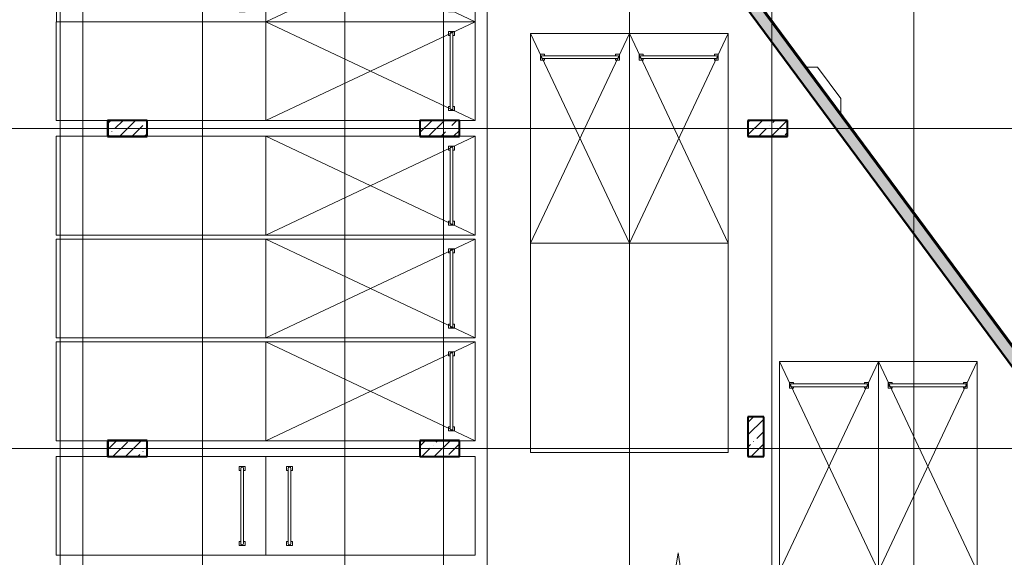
# Model space of a CAD drawing. Header units: millimetres. Extents: x 2069 to 83669, y 801 to 118701.
# Tile 105 of 145: x 23630 to 48542, y 75804 to 89404. Entities that reach past the tile are written whole.
import ezdxf

# ---------------------------------------------------------------- set-up
doc = ezdxf.new("R2010")
doc.units = ezdxf.units.MM
doc.linetypes.add('ADSK_Линия сетки', pattern=[25, 20, -2.5, 0, -2.5])
for name, color, linetype, lineweight in [('Несущие колонны', 7, 'Continuous', 18), ('Оси', 7, 'Continuous', 9), ('Парковка', 7, 'Continuous', 18), ('Стены разрез', 7, 'Continuous', 40), ('Стены штриховка', 7, 'Continuous', 40), ('Фундамент несущей конструкции', 7, 'Continuous', 18)]:
    doc.layers.add(name, color=color, linetype=linetype, lineweight=lineweight)

# ---------------------------------------------------------------- blocks, each defined once
blk = doc.blocks.new('199_Парковочные места 3 класса и МГН - Средний класс-V4-Оборудование_B2_-11_400__На лист секция 6_-11_400')
at = {"layer": 'Парковка', "color": 253, "true_color": 0xaaaaaa}
for p, q in [((2500, 5300), (0, 5300)), ((0, 5300), (0, 2300)), ((2500, 0), (2500, 5300)), ((250, 4775), (350, 4775)), ((250, 4625), (250, 4775)), ((300, 4735), (2200, 4735)), ((350, 4735), (350, 4775)), ((2150, 4735), (2150, 4775)), ((2150, 4775), (2250, 4775)), ((2250, 4625), (2250, 4775)), ((250, 4625), (350, 4625)), ((300, 4665), (2200, 4665)), ((350, 4625), (350, 4665)), ((2150, 4625), (2150, 4665)), ((2150, 4625), (2250, 4625)), ((0, 1300), (0, 0)), ((0, 0), (2500, 0))]:
    blk.add_line(p, q, dxfattribs=at)
for centre, start, end in [((300, 4700), 90, 270), ((2200, 4700), 270, 90)]:
    blk.add_arc(centre, 35, start, end, dxfattribs=at)
blk = doc.blocks.new('199_Парковочные места 3 класса и МГН - Средний класс-5604843-Оборудование_B2_-11_400__На лист секция 6_-11_400')
at = {"layer": 'Парковка', "color": 253, "true_color": 0xaaaaaa}
for p, q in [((2500, 5300), (0, 5300)), ((0, 5300), (0, 0)), ((2500, 2300), (2500, 5300)), ((2500, 0), (2500, 1300)), ((0, 0), (2500, 0))]:
    blk.add_line(p, q, dxfattribs=at)
blk = doc.blocks.new('199_Парковочные места 3 класса и МГН - Средний класс-V5-Оборудование_B2_-11_400__На лист секция 6_-11_400')
at = {"layer": 'Парковка', "color": 253, "true_color": 0xaaaaaa}
for p, q in [((2500, 5300), (0, 5300)), ((0, 5300), (0, 0)), ((2500, 0), (2500, 5300)), ((0, 0), (2500, 0))]:
    blk.add_line(p, q, dxfattribs=at)
blk = doc.blocks.new('199_Парковочные места 3 класса и МГН - Средний класс-V6-Оборудование_B2_-11_400__На лист секция 6_-11_400')
at = {"layer": 'Парковка', "color": 253, "true_color": 0xaaaaaa}
for p, q in [((2500, 5300), (0, 5300)), ((0, 5300), (0, 2300)), ((2500, 0), (2500, 5300)), ((0, 1300), (0, 0)), ((0, 0), (2500, 0))]:
    blk.add_line(p, q, dxfattribs=at)
blk = doc.blocks.new('199_Парковочные места 3 класса и МГН - Малый класс-V7-Оборудование_B2_-11_400__На лист секция 6_-11_400')
at = {"layer": 'Парковка', "color": 253, "true_color": 0xaaaaaa}
for p, q in [((2500, 5300), (0, 5300)), ((0, 5300), (0, 0)), ((2500, 0), (2500, 5300)), ((250, 4775), (350, 4775)), ((250, 4625), (250, 4775)), ((300, 4735), (2200, 4735)), ((350, 4735), (350, 4775)), ((2150, 4735), (2150, 4775)), ((2150, 4775), (2250, 4775)), ((2250, 4625), (2250, 4775)), ((250, 4625), (350, 4625)), ((300, 4665), (2200, 4665)), ((350, 4625), (350, 4665)), ((2150, 4625), (2150, 4665)), ((2150, 4625), (2250, 4625)), ((0, 0), (2500, 0))]:
    blk.add_line(p, q, dxfattribs=at)
for centre, start, end in [((300, 4700), 90, 270), ((2200, 4700), 270, 90)]:
    blk.add_arc(centre, 35, start, end, dxfattribs=at)
blk = doc.blocks.new('199_Парковочные места 3 класса и МГН - Средний класс-5604844-Оборудование_B2_-11_400__На лист секция 6_-11_400')
at = {"layer": 'Парковка', "color": 253, "true_color": 0xaaaaaa}
for p, q in [((0, 5300), (2500, 0)), ((0, 0), (2500, 5300)), ((2500, 5300), (0, 5300)), ((0, 5300), (0, 0)), ((2500, 4900), (2500, 5300)), ((250, 4775), (350, 4775)), ((250, 4625), (250, 4775)), ((300, 4735), (2200, 4735)), ((350, 4735), (350, 4775)), ((2150, 4735), (2150, 4775)), ((2150, 4775), (2250, 4775)), ((2250, 4625), (2250, 4775)), ((250, 4625), (350, 4625)), ((300, 4665), (2200, 4665)), ((350, 4625), (350, 4665)), ((2150, 4625), (2150, 4665)), ((2150, 4625), (2250, 4625)), ((2500, 0), (2500, 3900)), ((0, 0), (2500, 0))]:
    blk.add_line(p, q, dxfattribs=at)
for centre, start, end in [((300, 4700), 90, 270), ((2200, 4700), 270, 90)]:
    blk.add_arc(centre, 35, start, end, dxfattribs=at)
blk = doc.blocks.new('199_Парковочные места 3 класса и МГН - Средний класс-V11-Оборудование_B2_-11_400__На лист секция 6_-11_400')
at = {"layer": 'Парковка', "color": 253, "true_color": 0xaaaaaa}
for p, q in [((0, 5300), (2500, 0)), ((0, 0), (2500, 5300)), ((2500, 5300), (0, 5300)), ((0, 5300), (0, 0)), ((2500, 0), (2500, 5300)), ((250, 4775), (350, 4775)), ((250, 4625), (250, 4775)), ((300, 4735), (2200, 4735)), ((350, 4735), (350, 4775)), ((2150, 4735), (2150, 4775)), ((2150, 4775), (2250, 4775)), ((2250, 4625), (2250, 4775)), ((250, 4625), (350, 4625)), ((300, 4665), (2200, 4665)), ((350, 4625), (350, 4665)), ((2150, 4625), (2150, 4665)), ((2150, 4625), (2250, 4625)), ((0, 0), (2500, 0))]:
    blk.add_line(p, q, dxfattribs=at)
for centre, start, end in [((300, 4700), 90, 270), ((2200, 4700), 270, 90)]:
    blk.add_arc(centre, 35, start, end, dxfattribs=at)
blk = doc.blocks.new('199_Парковочные места 3 класса и МГН - Средний класс-V12-Оборудование_B2_-11_400__На лист секция 6_-11_400')
at = {"layer": 'Парковка', "color": 253, "true_color": 0xaaaaaa}
for p, q in [((0, 5300), (2500, 0)), ((0, 0), (2500, 5300)), ((2500, 5300), (0, 5300)), ((0, 5300), (0, 4900)), ((2500, 0), (2500, 5300)), ((250, 4775), (350, 4775)), ((250, 4625), (250, 4775)), ((300, 4735), (2200, 4735)), ((350, 4735), (350, 4775)), ((2150, 4735), (2150, 4775)), ((2150, 4775), (2250, 4775)), ((2250, 4625), (2250, 4775)), ((250, 4625), (350, 4625)), ((300, 4665), (2200, 4665)), ((350, 4625), (350, 4665)), ((2150, 4625), (2150, 4665)), ((2150, 4625), (2250, 4625)), ((0, 3900), (0, 0)), ((0, 0), (2500, 0))]:
    blk.add_line(p, q, dxfattribs=at)
for centre, start, end in [((300, 4700), 90, 270), ((2200, 4700), 270, 90)]:
    blk.add_arc(centre, 35, start, end, dxfattribs=at)
blk = doc.blocks.new('199_Парковочные места 3 класса и МГН - Малый класс-5604852-Оборудование_B2_-11_400__На лист секция 6_-11_400')
at = {"layer": 'Парковка', "color": 253, "true_color": 0xaaaaaa}
for p, q in [((0, 5300), (2500, 0)), ((0, 0), (2500, 5300)), ((2500, 5300), (0, 5300)), ((0, 5300), (0, 0)), ((2500, 0), (2500, 5300)), ((250, 4775), (350, 4775)), ((250, 4625), (250, 4775)), ((300, 4735), (2200, 4735)), ((350, 4735), (350, 4775)), ((2150, 4735), (2150, 4775)), ((2150, 4775), (2250, 4775)), ((2250, 4625), (2250, 4775)), ((250, 4625), (350, 4625)), ((300, 4665), (2200, 4665)), ((350, 4625), (350, 4665)), ((2150, 4625), (2150, 4665)), ((2150, 4625), (2250, 4625)), ((0, 0), (2500, 0))]:
    blk.add_line(p, q, dxfattribs=at)
for centre, start, end in [((300, 4700), 90, 270), ((2200, 4700), 270, 90)]:
    blk.add_arc(centre, 35, start, end, dxfattribs=at)
blk = doc.blocks.new('199_Парковочные места 3 класса и МГН - Средний класс-V14-Оборудование_B2_-11_400__На лист секция 6_-11_400')
at = {"layer": 'Парковка', "color": 253, "true_color": 0xaaaaaa}
for p, q in [((0, -400), (0, 0)), ((0, 0), (2500, 0)), ((2500, 0), (2500, -5300)), ((0, -5300), (0, -1400)), ((250, -4625), (250, -4775)), ((250, -4625), (350, -4625)), ((300, -4665), (2200, -4665)), ((350, -4625), (350, -4665)), ((2150, -4625), (2150, -4665)), ((2150, -4625), (2250, -4625)), ((2250, -4625), (2250, -4775)), ((250, -4775), (350, -4775)), ((300, -4735), (2200, -4735)), ((350, -4735), (350, -4775)), ((2150, -4735), (2150, -4775)), ((2150, -4775), (2250, -4775)), ((2500, -5300), (0, -5300))]:
    blk.add_line(p, q, dxfattribs=at)
for centre, start, end in [((300, -4700), 90, 270), ((2200, -4700), 270, 90)]:
    blk.add_arc(centre, 35, start, end, dxfattribs=at)
blk = doc.blocks.new('199_Парковочные места 3 класса и МГН - Средний класс-5604848-Оборудование_B2_-11_400__На лист секция 6_-11_400')
at = {"layer": 'Парковка', "color": 253, "true_color": 0xaaaaaa}
for p, q in [((0, -5300), (0, 0)), ((0, 0), (2500, 0)), ((2500, 0), (2500, -5300)), ((2500, -5300), (0, -5300))]:
    blk.add_line(p, q, dxfattribs=at)
blk = doc.blocks.new('199_Парковочные места 3 класса и МГН - Средний класс-5604847-Оборудование_B2_-11_400__На лист секция 6_-11_400')
at = {"layer": 'Парковка', "color": 253, "true_color": 0xaaaaaa}
for p, q in [((0, -5300), (2500, 0)), ((0, 0), (2500, -5300)), ((0, -5300), (0, 0)), ((0, 0), (2500, 0)), ((2500, 0), (2500, -5300)), ((250, -4625), (250, -4775)), ((250, -4625), (350, -4625)), ((300, -4665), (2200, -4665)), ((350, -4625), (350, -4665)), ((2150, -4625), (2150, -4665)), ((2150, -4625), (2250, -4625)), ((2250, -4625), (2250, -4775)), ((250, -4775), (350, -4775)), ((300, -4735), (2200, -4735)), ((350, -4735), (350, -4775)), ((2150, -4735), (2150, -4775)), ((2150, -4775), (2250, -4775)), ((2500, -5300), (0, -5300))]:
    blk.add_line(p, q, dxfattribs=at)
for centre, start, end in [((300, -4700), 90, 270), ((2200, -4700), 270, 90)]:
    blk.add_arc(centre, 35, start, end, dxfattribs=at)
blk = doc.blocks.new('199_Паркинг_Дорожная разметка - Стрелка_Прямое_Движение-4798525-Оборудование_B2_-11_400__На лист секция 6_-11_400')
at = {"layer": 'Парковка', "color": 253, "true_color": 0xaaaaaa}
for p, q in [((0, 2504), (-324, 450)), ((324, 450), (0, 2504)), ((-324, 450), (-75, 450)), ((-75, 450), (-75, -2500)), ((75, -2500), (75, 450)), ((75, 450), (324, 450)), ((-75, -2500), (75, -2500))]:
    blk.add_line(p, q, dxfattribs=at)
blk = doc.blocks.new('135_SLK_GD_AR_rvt-1-Оборудование_B2_-11_400__На лист секция 6_-11_400')
at = {"layer": 'Стены разрез', "color": 253, "true_color": 0xaaaaaa}
for p, q in [((-13021192, -9194465), (-12992713, -9232951)), ((-12992712, -9232950), (-13021190, -9194464)), ((-13032410, -9203998), (-13032412, -9203998)), ((-13032412, -9203998), (-13032412, -9204402)), ((-13031408, -9203998), (-13032410, -9203998)), ((-13031408, -9204000), (-13031408, -9203998)), ((-13031408, -9204402), (-13031408, -9204000)), ((-13024510, -9203998), (-13024512, -9203998)), ((-13024512, -9203998), (-13024512, -9204402)), ((-13023508, -9203998), (-13024510, -9203998)), ((-13023508, -9204000), (-13023508, -9203998)), ((-13023508, -9204402), (-13023508, -9204000)), ((-13015208, -9203998), (-13016212, -9203998)), ((-13016212, -9203998), (-13016212, -9204000)), ((-13016212, -9204000), (-13016212, -9204400)), ((-13015208, -9204000), (-13015208, -9203998)), ((-13015208, -9204402), (-13015208, -9204000)), ((-13032412, -9204402), (-13032410, -9204402)), ((-13032410, -9204402), (-13031410, -9204402)), ((-13031410, -9204402), (-13031408, -9204402)), ((-13024512, -9204402), (-13024510, -9204402)), ((-13024510, -9204402), (-13023510, -9204402)), ((-13023510, -9204402), (-13023508, -9204402)), ((-13016212, -9204400), (-13016212, -9204402)), ((-13016212, -9204402), (-13015210, -9204402)), ((-13015210, -9204402), (-13015208, -9204402)), ((-13016210, -9211498), (-13016212, -9211498)), ((-13016212, -9211498), (-13016212, -9212502)), ((-13015808, -9211498), (-13016210, -9211498)), ((-13015808, -9211500), (-13015808, -9211498)), ((-13015808, -9212502), (-13015808, -9211500)), ((-13032410, -9212098), (-13032412, -9212098)), ((-13032412, -9212098), (-13032412, -9212502)), ((-13031408, -9212098), (-13032410, -9212098)), ((-13031408, -9212100), (-13031408, -9212098)), ((-13031408, -9212502), (-13031408, -9212100)), ((-13024510, -9212098), (-13024512, -9212098)), ((-13024512, -9212098), (-13024512, -9212502)), ((-13023508, -9212098), (-13024510, -9212098)), ((-13023508, -9212100), (-13023508, -9212098)), ((-13023508, -9212502), (-13023508, -9212100)), ((-13032412, -9212502), (-13032410, -9212502)), ((-13032410, -9212502), (-13031410, -9212502)), ((-13031410, -9212502), (-13031408, -9212502)), ((-13024512, -9212502), (-13024510, -9212502)), ((-13024510, -9212502), (-13023510, -9212502)), ((-13023510, -9212502), (-13023508, -9212502)), ((-13016212, -9212502), (-13016210, -9212502)), ((-13016210, -9212502), (-13015810, -9212502)), ((-13015810, -9212502), (-13015808, -9212502))]:
    blk.add_line(p, q, dxfattribs=at)
at = {"layer": 'Парковка', "color": 253, "lineweight": 18, "true_color": 0xaaaaaa}
for name, p, rotation in [('199_Парковочные места 3 класса и МГН - Малый класс-V7-Оборудование_B2_-11_400__На лист секция 6_-11_400', (-13033708, -9199000), 270.0000000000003), ('199_Парковочные места 3 класса и МГН - Малый класс-5604852-Оборудование_B2_-11_400__На лист секция 6_-11_400', (-13028408, -9199000), 270.0000000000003), ('199_Парковочные места 3 класса и МГН - Средний класс-5604843-Оборудование_B2_-11_400__На лист секция 6_-11_400', (-13033710, -9201500), 270.0000000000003), ('199_Парковочные места 3 класса и МГН - Средний класс-5604844-Оборудование_B2_-11_400__На лист секция 6_-11_400', (-13028410, -9201500), 270.0000000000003), ('199_Парковочные места 3 класса и МГН - Средний класс-5604847-Оборудование_B2_-11_400__На лист секция 6_-11_400', (-13019210, -9207100), 180), ('199_Парковочные места 3 класса и МГН - Средний класс-5604847-Оборудование_B2_-11_400__На лист секция 6_-11_400', (-13016710, -9207100), 180), ('199_Парковочные места 3 класса и МГН - Средний класс-V6-Оборудование_B2_-11_400__На лист секция 6_-11_400', (-13033710, -9204400), 270.0000000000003), ('199_Парковочные места 3 класса и МГН - Средний класс-V12-Оборудование_B2_-11_400__На лист секция 6_-11_400', (-13028410, -9204400), 270.0000000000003), ('199_Парковочные места 3 класса и МГН - Средний класс-V5-Оборудование_B2_-11_400__На лист секция 6_-11_400', (-13033710, -9207000), 270.0000000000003), ('199_Парковочные места 3 класса и МГН - Средний класс-V11-Оборудование_B2_-11_400__На лист секция 6_-11_400', (-13028410, -9207000), 270.0000000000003), ('199_Парковочные места 3 класса и МГН - Средний класс-5604848-Оборудование_B2_-11_400__На лист секция 6_-11_400', (-13019210, -9212400), 180), ('199_Парковочные места 3 класса и МГН - Средний класс-5604848-Оборудование_B2_-11_400__На лист секция 6_-11_400', (-13016710, -9212400), 180), ('199_Парковочные места 3 класса и МГН - Средний класс-5604843-Оборудование_B2_-11_400__На лист секция 6_-11_400', (-13033710, -9209600), 270.0000000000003), ('199_Парковочные места 3 класса и МГН - Средний класс-5604844-Оборудование_B2_-11_400__На лист секция 6_-11_400', (-13028410, -9209600), 270.0000000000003), ('199_Парковочные места 3 класса и МГН - Средний класс-5604847-Оборудование_B2_-11_400__На лист секция 6_-11_400', (-13012910, -9215400), 180), ('199_Парковочные места 3 класса и МГН - Средний класс-5604847-Оборудование_B2_-11_400__На лист секция 6_-11_400', (-13010410, -9215400), 180), ('199_Парковочные места 3 класса и МГН - Средний класс-V4-Оборудование_B2_-11_400__На лист секция 6_-11_400', (-13033710, -9212500), 270.0000000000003), ('199_Парковочные места 3 класса и МГН - Средний класс-V14-Оборудование_B2_-11_400__На лист секция 6_-11_400', (-13023110, -9212500), 269.999999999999)]:
    blk.add_blockref(name, p, dxfattribs=dict(at, rotation=rotation))
blk.add_blockref('199_Паркинг_Дорожная разметка - Стрелка_Прямое_Движение-4798525-Оборудование_B2_-11_400__На лист секция 6_-11_400', (-13017977, -9217440), dxfattribs=at)
blk = doc.blocks.new('Бетон-Прямоугольная-Колонна - CLM_Подземные этажи_В40-400х1000-V65-Оборудование_B2_-11_400__На лист секция 6_-11_400')
at = {"layer": 'Несущие колонны', "lineweight": 9, "true_color": 0xaaaaaa}
h = blk.add_hatch(dxfattribs=at)
h.set_pattern_fill('FP_28', color=253, style=0, pattern_type=2)
h.set_pattern_definition([(135, (-9204200.3, 13015709.66), (-314.308964, -314.308964), []), (135, (-9204200.3, 13016023.97), (-314.308964, -314.308964), [555.625, -111.125, 3.353, -107.772])])
h.paths.add_polyline_path([(200, -500), (200, 500), (-200, 500), (-200, -500)])
at = {"layer": 'Несущие колонны', "color": 253, "lineweight": 40, "true_color": 0xaaaaaa}
for p, q in [((200, 500), (-200, 500)), ((-200, 500), (-200, -500)), ((200, -500), (200, 500)), ((-200, -500), (200, -500))]:
    blk.add_line(p, q, dxfattribs=at)
blk = doc.blocks.new('Бетон-Прямоугольная-Колонна - CLM_Подземные этажи_В40-400х1000-V77-Оборудование_B2_-11_400__На лист секция 6_-11_400')
at = {"layer": 'Несущие колонны', "lineweight": 9, "true_color": 0xaaaaaa}
h = blk.add_hatch(dxfattribs=at)
h.set_pattern_fill('FP_41', color=253, style=0, pattern_type=2)
h.set_pattern_definition([(315, (9212300.3, -13031909.66), (314.308964, 314.308964), []), (315, (9212300.3, -13032223.97), (314.308964, 314.308964), [555.625, -111.125, 3.353, -107.772])])
h.paths.add_polyline_path([(-200, 500), (-200, -500), (200, -500), (200, 500)])
at = {"layer": 'Несущие колонны', "color": 253, "lineweight": 40, "true_color": 0xaaaaaa}
for p, q in [((200, 500), (-200, 500)), ((-200, 500), (-200, -500)), ((200, -500), (200, 500)), ((-200, -500), (200, -500))]:
    blk.add_line(p, q, dxfattribs=at)
blk = doc.blocks.new('Бетон-Прямоугольная-Колонна - CLM_Подземные этажи_В40-400х1000-V78-Оборудование_B2_-11_400__На лист секция 6_-11_400')
at = {"layer": 'Несущие колонны', "lineweight": 9, "true_color": 0xaaaaaa}
h = blk.add_hatch(dxfattribs=at)
h.set_pattern_fill('FP_42', color=253, style=0, pattern_type=2)
h.set_pattern_definition([(315, (9212300.3, -13024009.66), (314.308964, 314.308964), []), (315, (9212300.3, -13024323.97), (314.308964, 314.308964), [555.625, -111.125, 3.353, -107.772])])
h.paths.add_polyline_path([(-200, 500), (-200, -500), (200, -500), (200, 500)])
at = {"layer": 'Несущие колонны', "color": 253, "lineweight": 40, "true_color": 0xaaaaaa}
for p, q in [((200, 500), (-200, 500)), ((-200, 500), (-200, -500)), ((200, -500), (200, 500)), ((-200, -500), (200, -500))]:
    blk.add_line(p, q, dxfattribs=at)
blk = doc.blocks.new('Бетон-Прямоугольная-Колонна - CLM_Подземные этажи_В40-400х1000-V79-Оборудование_B2_-11_400__На лист секция 6_-11_400')
at = {"layer": 'Несущие колонны', "lineweight": 9, "true_color": 0xaaaaaa}
h = blk.add_hatch(dxfattribs=at)
h.set_pattern_fill('FP_43', color=253, style=0, pattern_type=2)
h.set_pattern_definition([(225, (-13016009.66, -9212000.3), (314.308964, -314.308964), []), (225, (-13016323.97, -9212000.3), (314.308964, -314.308964), [555.625, -111.125, 3.353, -107.772])])
h.paths.add_polyline_path([(200, 500), (-200, 500), (-200, -500), (200, -500), (200, -176)])
at = {"layer": 'Несущие колонны', "color": 253, "lineweight": 40, "true_color": 0xaaaaaa}
for p, q in [((200, 500), (-200, 500)), ((-200, 500), (-200, -500)), ((200, -500), (200, 500)), ((-200, -500), (200, -500))]:
    blk.add_line(p, q, dxfattribs=at)
blk = doc.blocks.new('Бетон-Прямоугольная-Колонна - CLM_Подземные этажи_В40-400х1000-V81-Оборудование_B2_-11_400__На лист секция 6_-11_400')
at = {"layer": 'Несущие колонны', "lineweight": 9, "true_color": 0xaaaaaa}
h = blk.add_hatch(dxfattribs=at)
h.set_pattern_fill('FP_45', color=253, style=0, pattern_type=2)
h.set_pattern_definition([(315, (9204200.3, -13031909.66), (314.308964, 314.308964), []), (315, (9204200.3, -13032223.97), (314.308964, 314.308964), [555.625, -111.125, 3.353, -107.772])])
h.paths.add_polyline_path([(-200, 500), (-200, -500), (200, -500), (200, 500)])
at = {"layer": 'Несущие колонны', "color": 253, "lineweight": 40, "true_color": 0xaaaaaa}
for p, q in [((200, 500), (-200, 500)), ((-200, 500), (-200, -500)), ((200, -500), (200, 500)), ((-200, -500), (200, -500))]:
    blk.add_line(p, q, dxfattribs=at)
blk = doc.blocks.new('Бетон-Прямоугольная-Колонна - CLM_Подземные этажи_В40-400х1000-V82-Оборудование_B2_-11_400__На лист секция 6_-11_400')
at = {"layer": 'Несущие колонны', "lineweight": 9, "true_color": 0xaaaaaa}
h = blk.add_hatch(dxfattribs=at)
h.set_pattern_fill('FP_46', color=253, style=0, pattern_type=2)
h.set_pattern_definition([(315, (9204200.3, -13024009.66), (314.308964, 314.308964), []), (315, (9204200.3, -13024323.97), (314.308964, 314.308964), [555.625, -111.125, 3.353, -107.772])])
h.paths.add_polyline_path([(-200, 500), (-200, -500), (200, -500), (200, 500)])
at = {"layer": 'Несущие колонны', "color": 253, "lineweight": 40, "true_color": 0xaaaaaa}
for p, q in [((200, 500), (-200, 500)), ((-200, 500), (-200, -500)), ((200, -500), (200, 500)), ((-200, -500), (200, -500))]:
    blk.add_line(p, q, dxfattribs=at)
blk = doc.blocks.new('135_SLK_GD_KR_rvt-1-Оборудование_B2_-11_400__На лист секция 6_-11_400')
at = {"layer": 'Стены разрез', "lineweight": 9, "true_color": 0xaaaaaa}
h = blk.add_hatch(dxfattribs=at)
h.set_pattern_fill('FP_6', color=253, style=0, pattern_type=2)
h.set_pattern_definition([(45, (0, 0), (-314.308964, 314.308964), []), (45, (314.3, 0), (-314.308964, 314.308964), [555.625, -111.125, 3.353, -107.772])])
h.paths.add_polyline_path([(-12992712, -9232950), (-12992339, -9232950), (-13033931, -9176741), (-13034293, -9176757), (-12992953, -9232624)])
at = {"layer": 'Стены разрез', "color": 253, "true_color": 0xaaaaaa}
for p, q in [((-12992438, -9232783), (-13033907, -9176740)), ((-13034078, -9177048), (-12992712, -9232950))]:
    blk.add_line(p, q, dxfattribs=at)
at = {"layer": 'Стены штриховка', "color": 253, "true_color": 0xaaaaaa}
for p, q in [((-12992454, -9232795), (-13033931, -9176741)), ((-13033931, -9176741), (-12992454, -9232795)), ((-12992452, -9232794), (-13033929, -9176741)), ((-12992449, -9232791), (-13033924, -9176741)), ((-12992446, -9232789), (-13033919, -9176741))]:
    blk.add_line(p, q, dxfattribs=at)
at = {"layer": 'Фундамент несущей конструкции', "color": 253, "true_color": 0xaaaaaa}
for p, q in [((-13014448, -9202650), (-13014735, -9202650)), ((-13013860, -9203446), (-13014448, -9202650)), ((-13013860, -9203833), (-13013860, -9203446))]:
    blk.add_line(p, q, dxfattribs=at)
at = {"layer": 'Несущие колонны', "color": 253, "lineweight": 18, "true_color": 0xaaaaaa}
for name, p, rotation in [('Бетон-Прямоугольная-Колонна - CLM_Подземные этажи_В40-400х1000-V81-Оборудование_B2_-11_400__На лист секция 6_-11_400', (-13031910, -9204200), 90.00000000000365), ('Бетон-Прямоугольная-Колонна - CLM_Подземные этажи_В40-400х1000-V82-Оборудование_B2_-11_400__На лист секция 6_-11_400', (-13024010, -9204200), 90.00000000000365), ('Бетон-Прямоугольная-Колонна - CLM_Подземные этажи_В40-400х1000-V65-Оборудование_B2_-11_400__На лист секция 6_-11_400', (-13015710, -9204200), 270.0000000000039), ('Бетон-Прямоугольная-Колонна - CLM_Подземные этажи_В40-400х1000-V79-Оборудование_B2_-11_400__На лист секция 6_-11_400', (-13016010, -9212000), 180), ('Бетон-Прямоугольная-Колонна - CLM_Подземные этажи_В40-400х1000-V77-Оборудование_B2_-11_400__На лист секция 6_-11_400', (-13031910, -9212300), 90.00000000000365), ('Бетон-Прямоугольная-Колонна - CLM_Подземные этажи_В40-400х1000-V78-Оборудование_B2_-11_400__На лист секция 6_-11_400', (-13024010, -9212300), 90.00000000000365)]:
    blk.add_blockref(name, p, dxfattribs=dict(at, rotation=rotation))
blk = doc.blocks.new('A$C946fac60')
at = {"layer": 'Оси', "color": 253, "linetype": 'ADSK_Линия сетки', "true_color": 0xaaaaaa}
for p, q in [((21702.7, 800), (21702.7, 90869.8)), ((22272.7, 800), (22272.7, 90869.8)), ((25302.7, 800), (25302.7, 90869.8)), ((28902.7, 800), (28902.7, 90869.8)), ((31402.7, 800), (31402.7, 90869.8)), ((32502.7, 800), (32502.7, 90869.8)), ((36102.7, 800), (36102.7, 90869.8)), ((39702.7, 800), (39702.7, 90869.8)), ((43302.7, 800), (43302.7, 90869.8)), ((78533.6, 63831.6), (6248, 63831.6)), ((78533.6, 55731.6), (6248, 55731.6))]:
    blk.add_line(p, q, dxfattribs=at)
at = {"lineweight": 5}
for name in ['135_SLK_GD_KR_rvt-1-Оборудование_B2_-11_400__На лист секция 6_-11_400', '135_SLK_GD_AR_rvt-1-Оборудование_B2_-11_400__На лист секция 6_-11_400']:
    blk.add_blockref(name, (13055312.4, 9268031.9), dxfattribs=at)

msp = doc.modelspace()

# ---------------------------------------------------------------- block references
msp.add_blockref('A$C946fac60', (2954, 22822))

doc.saveas('drawing.dxf')
